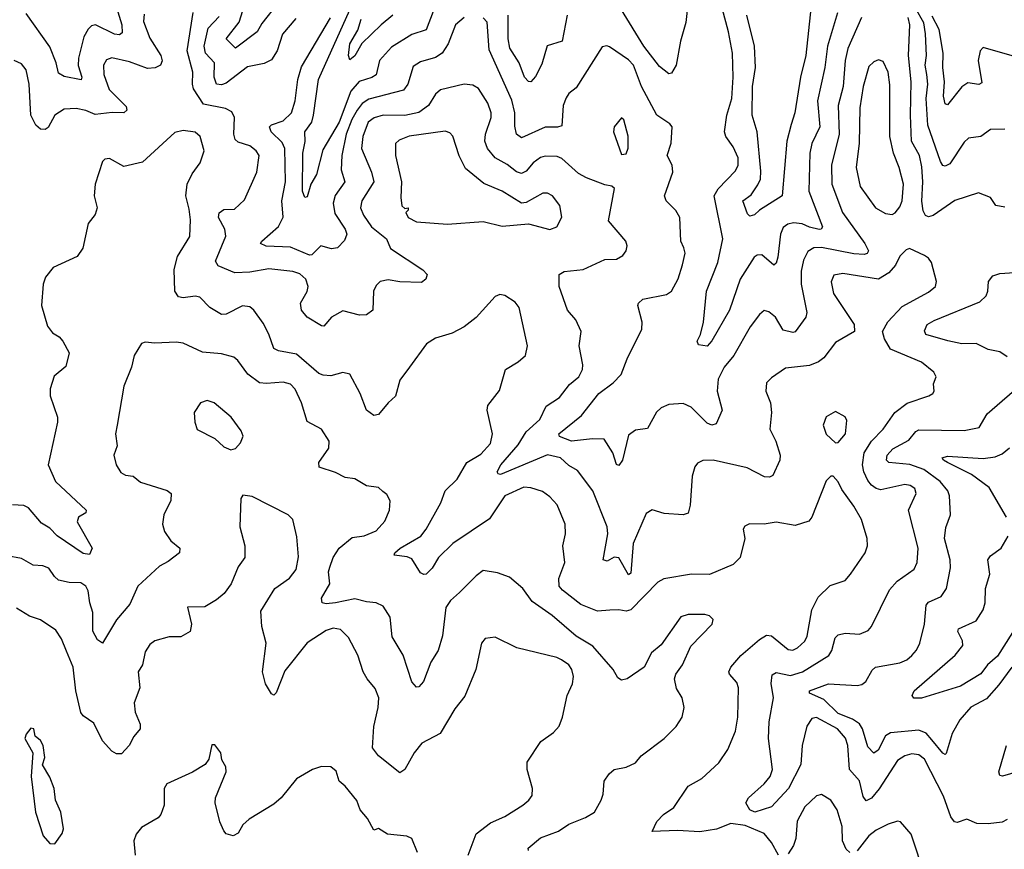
# Model space of a CAD drawing. Extents: x 2133489 to 2292442, y 756223 to 916462.
# Tile 136 of 256: x 2153618 to 2157753, y 878249 to 881736. Entities that reach past the tile are written whole.
import ezdxf

# ---------------------------------------------------------------- set-up
doc = ezdxf.new("R2010")
doc.units = 0

msp = doc.modelspace()

# ---------------------------------------------------------------- linework, layer by layer
at = {"layer": '0CON20XD'}
for points in [[(2154019.3, 881805), (2154046.4, 881715), (2154048.9, 881681.1), (2154037.4, 881672.6), (2154016, 881675), (2153936.2, 881713.8), (2153920, 881710), (2153905, 881696.7), (2153886.8, 881663.2), (2153865.5, 881574.5), (2153863.6, 881543.6), (2153878.8, 881495), (2153876.2, 881483.8), (2153805, 881497.3), (2153781.5, 881511.5), (2153771.6, 881555), (2153745, 881621.9), (2153645, 881762.5)], [(2154703, 881807), (2154635, 881719.7), (2154615, 881684.6), (2154525, 881616.7), (2154484.6, 881655), (2154540, 881725), (2154555.2, 881775)], [(2155355, 881770), (2155325, 881693.1), (2155265, 881673.3), (2155179.9, 881620.1), (2155129.6, 881565), (2155115, 881503.8), (2155097.3, 881492.7), (2155043.4, 881476.6), (2155008.1, 881435), (2154960, 881305), (2154891.3, 881188.7), (2154864.7, 881085.3), (2154840.7, 881045), (2154825, 880991.2), (2154815, 880988.8), (2154806.2, 881015), (2154806.7, 881175), (2154816.5, 881223.5), (2154815.2, 881264.8), (2154844.3, 881305), (2154852, 881335), (2154872.3, 881485), (2155017.2, 881805)], [(2156421.1, 881775), (2156415.3, 881724.7), (2156393.4, 881645), (2156375.5, 881545), (2156355, 881510.8), (2156345, 881508.6), (2156305, 881538.9), (2156239.4, 881625), (2156145, 881777.5)], [(2157052.3, 881765), (2157010.6, 881625), (2156999.3, 881535), (2156968.1, 881395), (2156978.2, 881285), (2156944.3, 881215.7), (2156936.3, 881175), (2156932.5, 881015), (2156989.6, 880865), (2156984.6, 880855.4), (2156976.1, 880853.9), (2156935, 880864.4), (2156905, 880878.3), (2156867.3, 880882.7), (2156843.5, 880876.5), (2156825, 880862.5), (2156813.7, 880835), (2156802.5, 880737.5), (2156795, 880712), (2156785.5, 880704.5), (2156735, 880747.5), (2156715, 880746.8), (2156702.6, 880737.4), (2156644.5, 880645.5), (2156598.7, 880515), (2156525, 880385.6), (2156505, 880363.8), (2156469.5, 880369.5), (2156463.8, 880385), (2156477.5, 880412.5), (2156489.6, 880465), (2156502.2, 880595), (2156550.5, 880715), (2156571.2, 880815), (2156534.5, 880995), (2156551.4, 881025), (2156625, 881100.6), (2156635.4, 881125), (2156636.1, 881155), (2156615, 881201.4), (2156583.1, 881245), (2156578.2, 881265), (2156587.4, 881335), (2156608.6, 881405), (2156614.3, 881495), (2156611.7, 881595), (2156595.2, 881685), (2156567.7, 881785)], [(2156942.8, 881795), (2156919.6, 881585), (2156897.4, 881495), (2156874.1, 881345), (2156858.8, 881295), (2156840.6, 881225), (2156820.6, 880995), (2156725, 880935.7), (2156704.5, 880915.5), (2156685, 880910.6), (2156675, 880920), (2156654.8, 880975), (2156690.3, 880999.7), (2156718.6, 881041.4), (2156728.8, 881065), (2156730.5, 881099.5), (2156715.2, 881265.2), (2156694.3, 881335), (2156696.3, 881455), (2156708.9, 881535), (2156704.8, 881625), (2156671.5, 881755)], [(2157755, 881275.5), (2157695, 881274.2), (2157654.6, 881245.4), (2157602.7, 881237.3), (2157585, 881221.4), (2157525, 881130), (2157505, 881120), (2157495, 881123.1), (2157485, 881140), (2157432.1, 881292.1), (2157425.2, 881404.8), (2157432.3, 881465), (2157428.3, 881505), (2157421.6, 881545), (2157426.5, 881585), (2157423, 881677), (2157415, 881722.7), (2157380.2, 881785)], [(2154140.7, 881759.3), (2154138, 881728), (2154165, 881657.8), (2154210.9, 881585), (2154216.5, 881563.5), (2154209.2, 881545), (2154186.2, 881533.8), (2154155, 881531.2), (2154078.5, 881558.5), (2154005, 881575.3), (2153982.9, 881567.1), (2153969.4, 881545), (2153970.9, 881505), (2153993.1, 881443.1), (2154065, 881371.4), (2154067.3, 881355), (2154055.7, 881344.3), (2154006.1, 881346.1), (2153935, 881337.4), (2153895, 881354.7), (2153855, 881362.3), (2153805, 881360), (2153765.8, 881335), (2153737.9, 881282.1), (2153725, 881274), (2153705, 881276), (2153685, 881292.5), (2153664.7, 881334.7), (2153657.6, 881465), (2153645.4, 881525), (2153625, 881550.6), (2153595, 881564.4)], [(2157497.5, 878472.5), (2157417.5, 878627.5), (2157395, 878645.8), (2157365, 878650.2), (2157335, 878642.4), (2157305, 878622.9), (2157227.1, 878502.9), (2157195, 878463.8), (2157173, 878453), (2157160.9, 878470.9), (2157145, 878537.1), (2157102.9, 878585), (2157096.3, 878685), (2157086.6, 878716.6), (2157053.3, 878755), (2156965, 878803.3), (2156945, 878799.2), (2156924.1, 878765.9), (2156904.5, 878685), (2156899.2, 878605), (2156847.1, 878505), (2156775, 878427.5), (2156705, 878405.3), (2156684.6, 878415), (2156668, 878445), (2156679.4, 878465), (2156745.1, 878524.9), (2156769.7, 878555), (2156779.7, 878585), (2156762.3, 878715), (2156766.2, 878785), (2156784.2, 878885), (2156774.3, 878945.7), (2156778.3, 878981.7), (2156795, 878992.7), (2156855, 878979.1), (2156905.7, 878994.3), (2157016.2, 879063.8), (2157029.2, 879085), (2157042.5, 879137.5), (2157055, 879150.8), (2157085, 879156.9), (2157145, 879152.9), (2157182, 879168), (2157195.5, 879185), (2157270.7, 879339.3), (2157303.6, 879376.4), (2157375, 879425.8), (2157387.9, 879455), (2157391.1, 879515), (2157350.5, 879675), (2157382.9, 879745), (2157376.9, 879765), (2157358.5, 879778.5), (2157335, 879781.8), (2157235, 879760.5), (2157215, 879765.3), (2157195, 879779.1), (2157179.6, 879799.6), (2157163, 879835), (2157157.7, 879865), (2157164.6, 879915.4), (2157195.3, 879965), (2157244.1, 880015), (2157292.9, 880085), (2157345, 880123.9), (2157436.7, 880155), (2157453.8, 880165), (2157458.8, 880175), (2157455.8, 880205), (2157467.1, 880235), (2157456.9, 880255), (2157405, 880296.2), (2157275, 880351.2), (2157249.7, 880395), (2157242.3, 880425), (2157263.7, 880466.3), (2157325, 880530.8), (2157435, 880591.1), (2157463.8, 880615), (2157468.8, 880635), (2157446.9, 880715), (2157435, 880734), (2157418.8, 880745), (2157355, 880774), (2157340.9, 880769.1), (2157315, 880742), (2157295.9, 880704.1), (2157268.3, 880671.7), (2157225, 880645.3), (2157075, 880669.6), (2157037.2, 880662.8), (2157025.5, 880634.5), (2157035.5, 880585), (2157123.1, 880455), (2157124, 880425), (2157045, 880379.4), (2156994.7, 880315.3), (2156972.3, 880297.7), (2156935, 880281.8), (2156835, 880271.9), (2156775, 880230.8), (2156755, 880210), (2156751.9, 880175), (2156771.1, 880125), (2156775.5, 880085), (2156768.1, 880015), (2156793.8, 879965), (2156811.5, 879905), (2156810, 879885), (2156780.5, 879819.5), (2156767.3, 879812.7), (2156746.7, 879815), (2156673, 879853), (2156530, 879885), (2156486.8, 879883.2), (2156465, 879872), (2156453.7, 879856.3), (2156442.4, 879817.6), (2156434.3, 879695), (2156425, 879661.2), (2156405, 879654.3), (2156325, 879660), (2156275, 879675.8), (2156249.7, 879660.3), (2156194.8, 879535), (2156185, 879410), (2156175, 879402.2), (2156134.1, 879474.1), (2156115, 879476.2), (2156085, 879460.6), (2156068.8, 879465), (2156088.7, 879575), (2156086, 879605), (2156025, 879755.7), (2155961.2, 879841.2), (2155925, 879862.5), (2155889.1, 879895), (2155835, 879907.4), (2155636.7, 879825), (2155626.9, 879826.9), (2155623.8, 879835), (2155638.4, 879865), (2155711.1, 879948.9), (2155745, 880003.1), (2155803.1, 880055), (2155828.8, 880111.2), (2155885, 880148.1), (2155926.8, 880203.2), (2155966.5, 880235), (2155981.8, 880265), (2155983.5, 880285), (2155968.2, 880365), (2155975.5, 880425.5), (2155954.4, 880475), (2155919.4, 880515), (2155883.6, 880615), (2155884.3, 880665), (2155905, 880677.8), (2155985, 880686.5), (2156075, 880728.1), (2156125, 880729.2), (2156151.2, 880745), (2156165.7, 880765), (2156169.2, 880785), (2156164, 880805), (2156090.6, 880890.6), (2156115.9, 881025.9), (2156105, 881036.7), (2156075, 881042), (2155999.2, 881070.8), (2155965, 881088.8), (2155895, 881152.1), (2155875, 881161.1), (2155825, 881162.2), (2155805, 881156.1), (2155775, 881134.6), (2155745, 881099.6), (2155725, 881089.3), (2155705, 881096.5), (2155665, 881127.9), (2155615, 881154.7), (2155582.7, 881195), (2155571.4, 881225), (2155574.2, 881255), (2155598.2, 881325), (2155597.5, 881345), (2155583.5, 881385), (2155545, 881446.5), (2155520.5, 881460.5), (2155485, 881464.6), (2155385, 881441.8), (2155365, 881423.5), (2155335.4, 881375), (2155293.7, 881346.3), (2155235, 881332.8), (2155144.8, 881335.2), (2155106.2, 881323.8), (2155081.8, 881305), (2155058.7, 881245), (2155053.8, 881195), (2155095.9, 881095), (2155105.3, 881055), (2155055.3, 880974.7), (2155050, 880945), (2155061.3, 880915), (2155096.2, 880865), (2155158.9, 880815), (2155175, 880774.4), (2155311.2, 880685), (2155328.8, 880665), (2155323.3, 880645), (2155305, 880632), (2155215, 880634.6), (2155165, 880643.1), (2155131.9, 880635), (2155115, 880618.9), (2155104.1, 880595), (2155100.6, 880515), (2155075, 880495.4), (2155045, 880493.9), (2154975, 880511.9), (2154927.1, 880485), (2154895, 880448.1), (2154885, 880448.9), (2154825.9, 880485.9), (2154800.9, 880515), (2154797.1, 880545), (2154826, 880594), (2154830, 880615), (2154820.3, 880645), (2154795, 880668.4), (2154765, 880678.2), (2154665, 880688.7), (2154585, 880674.8), (2154522.2, 880672.2), (2154451.9, 880701.9), (2154439.6, 880720.4), (2154483.4, 880826.6), (2154479.1, 880855), (2154452.7, 880905), (2154455, 880924.2), (2154475, 880938), (2154520, 880940), (2154561.5, 880978.5), (2154614.6, 881095), (2154623.8, 881165), (2154611.1, 881185), (2154585, 881205.4), (2154535, 881221.8), (2154522.5, 881232.5), (2154516.7, 881255), (2154519.6, 881325), (2154509.1, 881349.1), (2154482.3, 881362.3), (2154390.4, 881380.4), (2154348.4, 881445), (2154343.3, 881465), (2154345.2, 881515), (2154321.5, 881605), (2154345.9, 881765.9)], [(2154778.4, 881741.6), (2154721.8, 881675), (2154698.7, 881605), (2154675, 881566.7), (2154645, 881551.2), (2154575, 881538.2), (2154485, 881469.7), (2154465, 881461.8), (2154445, 881464.4), (2154434.7, 881495), (2154436.6, 881555), (2154398.2, 881595), (2154393.2, 881625), (2154409.3, 881700.7), (2154455, 881749.6)], [(2155485.2, 881744.8), (2155448.5, 881715), (2155418, 881635), (2155392.7, 881595), (2155365, 881576.8), (2155301.5, 881558.5), (2155271.1, 881538.9), (2155247.5, 881465), (2155230.5, 881439.5), (2155085, 881402.2), (2155056.7, 881383.3), (2155035, 881355.7), (2155013.1, 881316.9), (2154989.5, 881255), (2154971.5, 881165), (2154968.8, 881105), (2154982.9, 881055), (2154942.9, 880997.1), (2154934.3, 880965), (2154941.7, 880921.7), (2154985.4, 880855.4), (2154992.2, 880835), (2154981.5, 880808.5), (2154952.6, 880777.4), (2154927.7, 880772.3), (2154882.5, 880785), (2154845, 880747.5), (2154835, 880745.6), (2154755, 880779.3), (2154653.8, 880783.8), (2154630, 880795), (2154634.3, 880805), (2154705, 880867.1), (2154724.7, 880905.3), (2154718.8, 880975), (2154734.8, 881055), (2154730.9, 881195), (2154720.1, 881220.1), (2154674.8, 881265), (2154666.9, 881285), (2154675.8, 881294.2), (2154725, 881310.7), (2154759.7, 881345), (2154775.2, 881394.8), (2154786.8, 881485), (2154802, 881538), (2154923.3, 881743.3)], [(2155185.6, 881754.4), (2155136.1, 881715), (2155054.4, 881635.6), (2155025, 881584.5), (2155005, 881567.5), (2154998.7, 881585), (2155003.9, 881635), (2155037.8, 881692.2), (2155051.6, 881738.4)], [(2157153.3, 881745), (2157096.8, 881615), (2157085.2, 881565), (2157076.7, 881455), (2157055.2, 881375), (2157060.4, 881255), (2157028, 881125), (2157028.6, 881045), (2157074.1, 880925), (2157167.9, 880795), (2157182.7, 880765), (2157176.7, 880753.3), (2157165, 880748.8), (2157121.2, 880751.2), (2156985, 880779.1), (2156953.4, 880776.6), (2156928.8, 880761.2), (2156910, 880725), (2156900.4, 880679.6), (2156900.8, 880625), (2156924.6, 880505), (2156919.6, 880485), (2156875, 880424), (2156865, 880420.8), (2156825, 880430.8), (2156792.5, 880485), (2156765, 880508.5), (2156745, 880513.1), (2156725, 880497.1), (2156685.5, 880445), (2156617.7, 880325), (2156576.7, 880275), (2156551.6, 880225), (2156547.8, 880175), (2156568.2, 880095), (2156543, 880037), (2156525, 880031.4), (2156505, 880040.5), (2156438, 880108), (2156405, 880122.7), (2156345, 880117.9), (2156312, 880105), (2156293.2, 880086.8), (2156255, 880018), (2156205, 880011.1), (2156175, 879989.2), (2156149.3, 879885), (2156135, 879862.5), (2156125, 879866), (2156109.6, 879915), (2156072.7, 879972.7), (2156023.9, 879973.9), (2155935, 879964.3), (2155885, 879984.5), (2155882.2, 879995), (2155977.6, 880072.4), (2156050.4, 880165), (2156109.9, 880210.1), (2156144.6, 880245), (2156169.5, 880310.5), (2156231.4, 880435), (2156231.9, 880465), (2156214.2, 880535), (2156217.5, 880545), (2156235, 880561.1), (2156335, 880581.2), (2156355.3, 880594.7), (2156383, 880647), (2156401.8, 880705), (2156412.5, 880755), (2156407.4, 880777.4), (2156395.4, 880805.4), (2156390.4, 880905), (2156373.6, 880933.6), (2156333.1, 880975), (2156326.7, 880995), (2156361.8, 881095), (2156358.5, 881125), (2156337.8, 881165), (2156353.6, 881216.4), (2156358.1, 881285), (2156348.2, 881298.2), (2156293.8, 881335), (2156229, 881455), (2156196.3, 881545), (2156175, 881567.2), (2156095, 881621.4), (2156084.2, 881625.8), (2156065, 881622), (2155955, 881449.2), (2155924.6, 881425.4), (2155912.6, 881407.4), (2155900.4, 881375), (2155895, 881290), (2155876.3, 881283.7), (2155825, 881284.6), (2155725, 881238.9), (2155704.2, 881254.2), (2155698, 881288), (2155697.4, 881345), (2155685, 881397.1), (2155589.6, 881609.6), (2155580.7, 881725), (2155565, 881743.8)], [(2155916.7, 881755), (2155896, 881645), (2155833.9, 881626.1), (2155810.9, 881549.1), (2155785, 881497.5), (2155765, 881474.3), (2155755, 881475.7), (2155738.2, 881495), (2155715.8, 881555), (2155676.5, 881616.5), (2155670.2, 881655), (2155670, 881755)], [(2157755, 880947.5), (2157717.5, 880955), (2157695, 880988.8), (2157645, 881008), (2157545, 880975.5), (2157455, 880913.1), (2157435, 880907.5), (2157422.9, 880912.9), (2157412.9, 880932.9), (2157406.9, 880973.1), (2157411.2, 881055), (2157407.2, 881117.2), (2157397, 881165), (2157363.7, 881225), (2157358.9, 881335), (2157361.9, 881475), (2157350.6, 881585), (2157356.6, 881715), (2157350, 881745)], [(2157815.9, 881575.9), (2157665, 881619.1), (2157652.1, 881605), (2157643.9, 881565), (2157659.4, 881470.6), (2157646.2, 881463.8), (2157600.2, 881470.2), (2157575, 881453.8), (2157515, 881378.6), (2157505, 881382.9), (2157497.8, 881415), (2157502.7, 881475), (2157495.2, 881535.2), (2157496.8, 881595), (2157479.3, 881695), (2157450.7, 881750.7)], [(2157282.3, 880917.7), (2157295, 880923.8), (2157315, 880950), (2157323.8, 880975), (2157330, 881045), (2157312.4, 881115), (2157287.4, 881175), (2157273.2, 881245), (2157272.7, 881462.7), (2157265.9, 881515), (2157245, 881560.8), (2157225, 881567.5), (2157205, 881558.6), (2157185, 881539.2), (2157161.1, 881455), (2157146, 881365), (2157143.2, 881216.8), (2157130.7, 881115), (2157148.2, 881035), (2157212.2, 880945), (2157255, 880921.9), (2157282.3, 880917.7)], [(2156145, 881170), (2156165, 881172.5), (2156173.6, 881196.4), (2156173.9, 881246.1), (2156156, 881315), (2156145, 881323.3), (2156114.3, 881285.7), (2156112, 881265), (2156145, 881170)], [(2156805, 878224), (2156775, 878277.8), (2156744.8, 878314.8), (2156665, 878348.8), (2156605, 878357.2), (2156545, 878334.2), (2156475, 878322.9), (2156381.4, 878328.6), (2156274.3, 878324.3), (2156293.9, 878366.1), (2156322.5, 878395), (2156366, 878425), (2156425, 878514), (2156482.9, 878547.1), (2156555, 878612.9), (2156591.9, 878668.1), (2156624.5, 878745), (2156634.5, 878805), (2156637.4, 878927.4), (2156630, 878950), (2156598.6, 878985), (2156595.7, 878995), (2156604.4, 879015), (2156646.4, 879063.6), (2156725, 879131.1), (2156755, 879148.8), (2156775, 879146.4), (2156845, 879088.2), (2156865, 879086.2), (2156885, 879095.5), (2156915, 879124.5), (2156925.9, 879145), (2156944.7, 879255), (2156971, 879309), (2157022.6, 879357.4), (2157085, 879378.6), (2157107.1, 879405), (2157168.9, 879495), (2157178.9, 879525), (2157176.7, 879555), (2157153.5, 879635), (2157121.9, 879691.9), (2157071.1, 879761.1), (2157055, 879793.3), (2157035, 879817.5), (2157025, 879817.5), (2157005, 879797.5), (2156945.4, 879644.6), (2156932, 879628), (2156875, 879610.6), (2156795, 879624.3), (2156745, 879615.8), (2156682.5, 879617.5), (2156662.9, 879607.1), (2156656.2, 879595), (2156664.2, 879555), (2156644.4, 879475.6), (2156615, 879445.6), (2156515, 879404.6), (2156440, 879405), (2156323.6, 879386.4), (2156298.6, 879371.4), (2156185, 879255.5), (2156165, 879249.5), (2156135, 879255.8), (2156096.4, 879253.6), (2156045, 879250.5), (2155975, 879277.7), (2155897.9, 879337.9), (2155884.2, 879355), (2155882.4, 879387.6), (2155908.2, 879455), (2155898.9, 879525), (2155910, 879575), (2155908.9, 879615), (2155875, 879697.1), (2155845, 879730.6), (2155813.5, 879753.5), (2155765, 879768.2), (2155735, 879770.7), (2155655.2, 879734.8), (2155591.5, 879638.5), (2155437.7, 879535), (2155376.4, 879475), (2155349.7, 879430.3), (2155325, 879405.5), (2155315, 879403.5), (2155301.5, 879411.5), (2155265, 879470.5), (2155245, 879478.8), (2155190.8, 879485), (2155193.3, 879495), (2155216.5, 879515), (2155302.2, 879565), (2155325.3, 879595), (2155387.1, 879705), (2155404.7, 879755.3), (2155455.6, 879805), (2155495.8, 879875), (2155555, 879910), (2155595.4, 879955), (2155603.6, 879995), (2155581.8, 880095), (2155583.5, 880115), (2155633, 880177), (2155658.9, 880265), (2155712.2, 880297.8), (2155742.5, 880325), (2155751.1, 880365), (2155715.6, 880525.6), (2155698.5, 880548.5), (2155655, 880576.2), (2155635, 880580.8), (2155615, 880572), (2155535.4, 880484.6), (2155484.6, 880445.4), (2155435, 880418.5), (2155365, 880397.1), (2155326.6, 880373.4), (2155255.7, 880275), (2155215, 880221.2), (2155196.3, 880153.7), (2155165, 880125.7), (2155125, 880076), (2155105, 880072), (2155074.3, 880095), (2155047.5, 880165), (2155005, 880246.2), (2154975, 880252.5), (2154925, 880239.2), (2154892.1, 880242.1), (2154875, 880249.5), (2154780.4, 880330.4), (2154705, 880343.8), (2154685, 880354.4), (2154664.7, 880414.7), (2154640.5, 880460.5), (2154602, 880515), (2154585, 880529.2), (2154553.9, 880533.9), (2154485, 880498.9), (2154465, 880496.5), (2154415.9, 880525.9), (2154375, 880569.5), (2154355, 880574.5), (2154305, 880566.9), (2154285, 880571.4), (2154269.5, 880595), (2154266.2, 880686.2), (2154280, 880740), (2154332.3, 880825), (2154335.4, 880895), (2154329.2, 880939.2), (2154315.4, 880995), (2154321.5, 881045), (2154342.2, 881087.8), (2154376.2, 881133.8), (2154393.3, 881185), (2154375.7, 881245), (2154355, 881262.9), (2154305, 881270), (2154268.8, 881261.2), (2154133.2, 881136.8), (2154055, 881119.4), (2153995, 881153.1), (2153975, 881149.4), (2153965, 881139.2), (2153934.7, 881045), (2153930, 880995), (2153943.8, 880945), (2153935, 880917.5), (2153905, 880880), (2153883.6, 880775), (2153859.7, 880740.3), (2153758, 880695), (2153726.8, 880653.2), (2153715.8, 880625), (2153710, 880535), (2153735, 880447.5), (2153755, 880420), (2153783, 880403), (2153799.2, 880385), (2153825.7, 880335.7), (2153811.5, 880278.5), (2153762.1, 880237.9), (2153745.6, 880184.4), (2153746.5, 880155), (2153776.9, 880065), (2153777.1, 880045), (2153737.8, 879865), (2153768.9, 879795), (2153897.5, 879675), (2153895, 879663.8), (2153864.2, 879645), (2153858.6, 879625), (2153921.9, 879515), (2153911.2, 879488.8), (2153885, 879491.8), (2153775, 879567.2), (2153745, 879598.4), (2153710.1, 879620.1), (2153655, 879683.6), (2153635, 879694.5), (2153587.4, 879697.4)], [(2155845, 880854.4), (2155874.4, 880865.6), (2155894.4, 880905.6), (2155886.5, 880955), (2155855.6, 880995), (2155835, 881006.9), (2155815, 881006.7), (2155745, 880967.5), (2155725, 880964.3), (2155644.2, 881015), (2155567.7, 881047.7), (2155490.8, 881110.8), (2155463.3, 881163.3), (2155436.5, 881246.5), (2155425, 881260.6), (2155405, 881267.9), (2155253.9, 881246.1), (2155211.1, 881228.9), (2155196.7, 881215), (2155196, 881165), (2155221.1, 881055), (2155218.3, 880988.3), (2155223.5, 880953.5), (2155235, 880942.5), (2155250, 880945), (2155250, 880935), (2155240, 880925), (2155248.9, 880905), (2155285, 880886.2), (2155415, 880876.5), (2155565, 880887.5), (2155645, 880868), (2155755, 880878.6), (2155845, 880854.4)], [(2157765, 880319.3), (2157735, 880339.7), (2157685, 880349.4), (2157635, 880375.2), (2157575, 880374.2), (2157515.6, 880385.6), (2157423.3, 880413.3), (2157417.5, 880427.5), (2157430, 880455), (2157458.2, 880471.8), (2157650.1, 880549.9), (2157676.9, 880575), (2157684.4, 880595), (2157686.7, 880635), (2157705, 880658.9), (2157735, 880669.1), (2157796.8, 880673.2)], [(2156376.2, 878925), (2156368, 878965), (2156374, 878985), (2156401.4, 879025), (2156437.4, 879102.6), (2156526, 879195), (2156530, 879215), (2156515, 879230), (2156495, 879235.6), (2156425, 879235.4), (2156395, 879225.6), (2156311.7, 879108.3), (2156272, 879075), (2156241.4, 879015), (2156168.8, 878965), (2156145, 878959.4), (2156129.5, 878969.5), (2156110, 879005), (2156025, 879103.5), (2155955, 879145.4), (2155855, 879231.1), (2155770.3, 879290.3), (2155730.6, 879345), (2155675, 879392.2), (2155625, 879410.8), (2155565, 879420.8), (2155535, 879398.6), (2155465, 879327.7), (2155427.1, 879295), (2155408.4, 879265), (2155394.1, 879145.9), (2155376.2, 879085), (2155344.5, 879035), (2155314.2, 878955), (2155295, 878932), (2155285, 878930), (2155265, 878953.3), (2155229.1, 879065), (2155182.2, 879142.2), (2155174.5, 879224.5), (2155145, 879271.2), (2155115.5, 879285.5), (2155075, 879288.5), (2155025, 879302.1), (2154945, 879285.3), (2154905, 879280.7), (2154888.6, 879285), (2154885.5, 879305), (2154920.5, 879365), (2154915.4, 879415), (2154920, 879435), (2154935, 879475.8), (2154959.1, 879515), (2155015, 879559.2), (2155065, 879566.2), (2155115, 879587.8), (2155152, 879628), (2155170.6, 879675), (2155174.1, 879714.1), (2155160, 879740), (2155142.7, 879752.7), (2155125, 879770), (2155075, 879777.1), (2155026.1, 879806.1), (2154985, 879811.8), (2154945, 879833.1), (2154876, 879855), (2154874.3, 879875), (2154915.8, 879935), (2154917.1, 879965), (2154886, 880015), (2154825, 880047.5), (2154802.1, 880125), (2154775, 880182.5), (2154755, 880204.4), (2154725, 880212.7), (2154655, 880206.2), (2154625, 880210), (2154575.7, 880245.7), (2154533.9, 880303.9), (2154517.6, 880317.6), (2154465, 880330.9), (2154385, 880338.5), (2154305, 880376.4), (2154275, 880380.5), (2154185.7, 880375.7), (2154145, 880381.2), (2154130, 880375), (2154099.2, 880325), (2154087.8, 880275), (2154055.6, 880195), (2154027.9, 880032.1), (2154020, 879995), (2154027.3, 879945), (2154013.5, 879905), (2154023.1, 879865), (2154043, 879833), (2154062, 879822), (2154095, 879817.1), (2154125, 879791.9), (2154237.5, 879757.5), (2154254.2, 879745), (2154253.3, 879715), (2154222.9, 879655), (2154218, 879615), (2154226, 879585), (2154252, 879545), (2154290.6, 879515), (2154289.2, 879495), (2154242, 879458), (2154205, 879438.5), (2154114.2, 879355), (2154080.9, 879279.1), (2154025, 879213.1), (2153965, 879115.8), (2153945, 879130), (2153925.5, 879165.5), (2153925.7, 879245), (2153912, 879285), (2153905.2, 879335.2), (2153895.4, 879355), (2153875, 879369.1), (2153825, 879370.2), (2153780.8, 879380.8), (2153763.8, 879395), (2153740.7, 879430.7), (2153715, 879440.9), (2153675, 879443.1), (2153625, 879470.9), (2153565, 879482.5)], [(2157785.2, 879014.8), (2157730.3, 878939.7), (2157678.9, 878881.1), (2157613.4, 878846.6), (2157566.6, 878793.4), (2157533.8, 878736.2), (2157508.9, 878651.1), (2157505, 878647.1), (2157495, 878653.5), (2157448.9, 878708.9), (2157425, 878736.9), (2157395, 878749.2), (2157275, 878738.6), (2157254.4, 878725.6), (2157223.8, 878666.2), (2157205, 878652.5), (2157179.6, 878679.6), (2157157.9, 878755), (2157145, 878776.1), (2157115.6, 878795.6), (2157055, 878819.6), (2156995, 878878.7), (2156935.8, 878905), (2156935.7, 878915), (2157015, 878944.4), (2157135, 878938.2), (2157155, 878942.1), (2157171.1, 878955), (2157197.8, 879002.2), (2157212, 879015), (2157315, 879033.2), (2157344.1, 879045.9), (2157365, 879063.1), (2157385, 879086), (2157398.9, 879115), (2157418, 879195), (2157425.5, 879275), (2157435, 879287.9), (2157488.2, 879311.8), (2157510, 879345), (2157527.4, 879432.6), (2157525.9, 879465), (2157501.6, 879555), (2157507.9, 879602.1), (2157526.9, 879655), (2157522.9, 879735), (2157516.1, 879755), (2157483.3, 879795), (2157414.7, 879845), (2157356.4, 879866.4), (2157268, 879875), (2157258.9, 879885), (2157261.8, 879905), (2157285, 879932.3), (2157351.9, 879968.1), (2157381.8, 880005), (2157395, 880012), (2157585, 880008.7), (2157647.5, 880022.5), (2157681.3, 880078.7), (2157837.5, 880215)], [(2154505, 879927.5), (2154525, 879933.3), (2154545, 879957.5), (2154556, 879985), (2154548.3, 880008.3), (2154506, 880065), (2154435, 880125.6), (2154405, 880135.7), (2154376.7, 880125), (2154351.2, 880085), (2154353.9, 880043.9), (2154363.9, 880013.9), (2154437.5, 879975), (2154475, 879940), (2154505, 879927.5)], [(2157045, 879957.5), (2157055, 879958.8), (2157085.7, 879995), (2157091.7, 880051.7), (2157085, 880066.7), (2157045, 880088.8), (2157005, 880066.2), (2156992.1, 880032.1), (2157005, 879993.3), (2157045, 879957.5)], [(2157762.1, 879645), (2157689.6, 879769.6), (2157615, 879824.8), (2157514.4, 879875), (2157497.5, 879885), (2157492.5, 879895), (2157515, 879900.9), (2157665, 879892.1), (2157715, 879898.9), (2157745, 879910.6), (2157775, 879936.4)], [(2155502.2, 878225), (2155535.8, 878314.2), (2155595, 878360), (2155655, 878386.7), (2155731.2, 878435), (2155756.2, 878455), (2155770, 878475), (2155771.4, 878505), (2155748.8, 878585), (2155749.2, 878615), (2155807.3, 878702.7), (2155860.3, 878739.7), (2155883.4, 878766.6), (2155898.1, 878805), (2155917.5, 878895), (2155939.5, 878945), (2155944.5, 878975), (2155937.5, 879005), (2155924.3, 879025), (2155894.2, 879045), (2155873.3, 879055), (2155705.8, 879095.8), (2155615, 879140), (2155573.3, 879135), (2155558, 879115), (2155533.5, 879005), (2155487, 878893), (2155445, 878840), (2155384, 878736), (2155306.5, 878695), (2155274.6, 878655), (2155235, 878584.3), (2155215, 878570.6), (2155125, 878641.5), (2155100.4, 878675), (2155105.3, 878765.3), (2155123.8, 878845), (2155125.9, 878885.9), (2155111.1, 878925), (2155076.9, 878965), (2155060, 878995), (2155037.5, 879065), (2154999.6, 879139.6), (2154965, 879172.9), (2154935, 879178.8), (2154905, 879168.2), (2154825, 879117.5), (2154731.1, 878998.9), (2154695, 878906.7), (2154685, 878897.5), (2154675, 878902.5), (2154650, 878945), (2154637.1, 878995), (2154652.5, 879115), (2154635.3, 879185.3), (2154630.7, 879249.3), (2154690, 879345), (2154750.9, 879389.1), (2154778.9, 879425), (2154788.3, 879478.3), (2154782.4, 879562.4), (2154765.8, 879635), (2154745, 879654.3), (2154595, 879731.2), (2154555, 879737.5), (2154547, 879723), (2154542, 879605), (2154563.9, 879523.9)], [(2157841.6, 879245), (2157725, 879060.3), (2157682.2, 879025), (2157655, 878986.2), (2157569.2, 878935), (2157405, 878884.4), (2157373.9, 878883.9), (2157366, 878896), (2157374.4, 878915), (2157546.6, 879065), (2157579.6, 879105), (2157577.8, 879125), (2157557.8, 879165), (2157560.6, 879175), (2157635, 879210), (2157664.7, 879255), (2157673.1, 879285), (2157674, 879345), (2157692.7, 879405), (2157684.7, 879465.3), (2157695, 879481.8), (2157740, 879515), (2157769.1, 879565)], [(2154563.9, 879523.9), (2154564.2, 879475), (2154535, 879436.2), (2154505.5, 879365), (2154476.2, 879323.8), (2154445, 879297.5), (2154395, 879268.1), (2154323, 879267), (2154339.2, 879195), (2154333.8, 879165), (2154295, 879142), (2154245, 879141.9), (2154185, 879125.7), (2154165, 879110), (2154145, 879078.8), (2154133.1, 879025), (2154115.6, 878995), (2154122.8, 878927.2), (2154098.5, 878865), (2154102.5, 878825), (2154124, 878775), (2154124, 878755), (2154097.5, 878722.5), (2154077.8, 878685), (2154045, 878650.8), (2154025, 878650), (2154005, 878661.2), (2153965.4, 878705.4), (2153928.8, 878778.8), (2153885, 878810.5), (2153875, 878824.2), (2153853.3, 878915), (2153841.8, 879015), (2153815, 879081.2), (2153794, 879134), (2153769.5, 879169.5), (2153705, 879212.9), (2153659.4, 879229.4), (2153605, 879262.2)], [(2155755, 878244.5), (2155754.2, 878254.2), (2155805, 878296.9), (2155881.2, 878325), (2155925, 878354.3), (2155995, 878382.9), (2156032, 878405), (2156060.6, 878455), (2156068.9, 878481.1), (2156072.9, 878535), (2156093.4, 878566.6), (2156115, 878583.8), (2156165, 878593.8), (2156205, 878612), (2156228.7, 878641.3), (2156325, 878714.3), (2156375.8, 878765), (2156400.8, 878805), (2156409.2, 878845), (2156400, 878885), (2156376.2, 878925)], [(2153765, 878272.5), (2153796.2, 878315), (2153802, 878335), (2153790, 878405), (2153768.8, 878455), (2153762, 878505), (2153745, 878552.5), (2153713.6, 878603.6), (2153723.8, 878635), (2153716, 878685), (2153705, 878706.7), (2153682.5, 878725), (2153677.5, 878755), (2153665, 878757.5), (2153645, 878732.5), (2153640, 878715), (2153673.3, 878655), (2153666.7, 878555), (2153684.3, 878405), (2153716, 878305), (2153745, 878273.3), (2153765, 878272.5)], [(2155289.2, 878235), (2155265, 878293.8), (2155244.3, 878304.3), (2155162.7, 878312.7), (2155125, 878336.7), (2155105, 878330), (2155078.8, 878378.8), (2155048, 878415), (2155034.3, 878454.3), (2154984.4, 878514.4), (2154960, 878535), (2154947, 878577), (2154925, 878596), (2154885, 878597.5), (2154847.5, 878585), (2154781.2, 878545), (2154715.8, 878465), (2154685, 878438.9), (2154582, 878375), (2154555, 878351.2), (2154535, 878316.7), (2154515, 878306.2), (2154485, 878313.8), (2154475, 878326.7), (2154458.2, 878365), (2154439.1, 878445), (2154440.9, 878465), (2154485.6, 878575), (2154484.2, 878595), (2154466.7, 878625), (2154462.5, 878655), (2154437.7, 878687.7), (2154425, 878687.5), (2154411.7, 878628.3), (2154397.5, 878605), (2154343.3, 878573.3), (2154235.6, 878524.4), (2154224.3, 878505), (2154224.2, 878435), (2154211.2, 878395), (2154198.8, 878381.2), (2154129.7, 878340.3), (2154107.2, 878312.8), (2154097.8, 878285), (2154102.2, 878225)], [(2157837.1, 878582.9), (2157745.8, 878555.8), (2157735, 878558.8), (2157730.6, 878575), (2157762.9, 878685)], [(2157105, 878235.5), (2157089.8, 878249.8), (2157074.2, 878285), (2157072.2, 878345), (2157051.2, 878415), (2157024.4, 878455), (2156985, 878480), (2156965, 878474.4), (2156915, 878427.5), (2156883, 878367), (2156877.3, 878295), (2156868.2, 878265), (2156845, 878229.4)], [(2157766, 878374), (2157745, 878363.5), (2157685, 878355.5), (2157638.1, 878358.1), (2157595.8, 878375.8), (2157555, 878361.9), (2157543.8, 878365), (2157528.6, 878385), (2157497.5, 878472.5)], [(2157421.2, 878135), (2157362.4, 878312.4), (2157316.7, 878365), (2157305, 878367.5), (2157265, 878354.3), (2157215, 878328.9), (2157185, 878306.2), (2157135, 878242.9)]]:
    msp.add_lwpolyline(points, dxfattribs=at)

doc.saveas('drawing.dxf')
